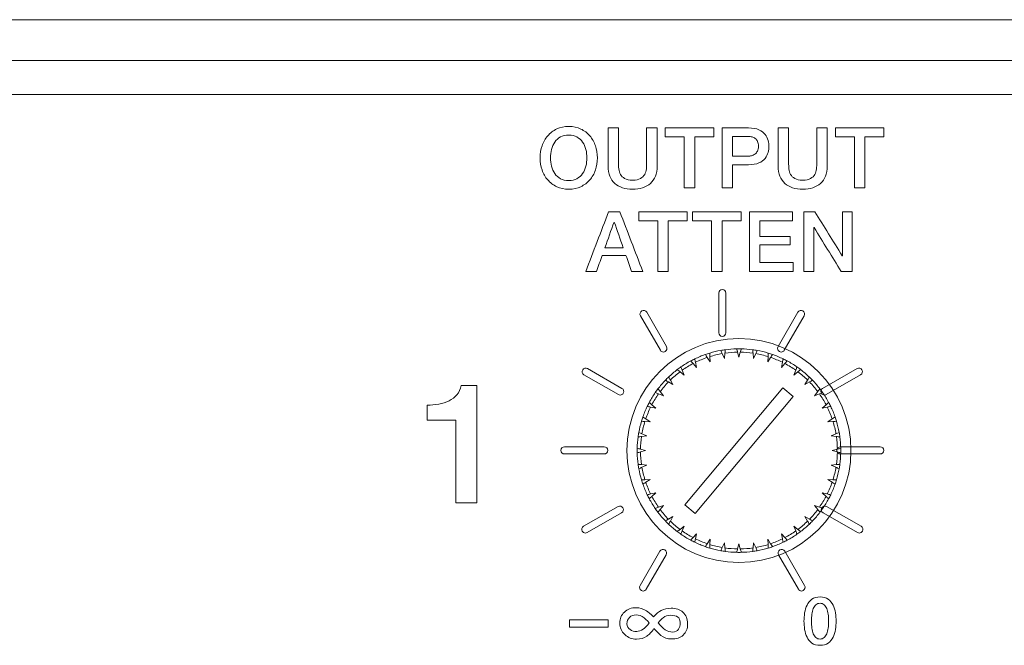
# Model space of a CAD drawing. Header units: millimetres. Extents: x 0 to 2122, y 0 to 1639.
# Tile 53 of 75: x 1825 to 1854, y 803 to 822. Entities that reach past the tile are written whole.
import ezdxf

# ---------------------------------------------------------------- set-up
doc = ezdxf.new("R2010")
doc.units = ezdxf.units.MM
doc.layers.add('1', color=7, linetype='Continuous', true_color=0xffffff)
doc.layers.add('2', color=7, linetype='Continuous', true_color=0xffffff)

msp = doc.modelspace()

# ---------------------------------------------------------------- linework, layer by layer
at = {"layer": '1', "color": 7, "linetype": 'Continuous', "lineweight": 13}
for p, q in [((1957.591, 821.87), (1542.591, 821.87)), ((1957.591, 820.67), (1542.591, 820.67)), ((1957.991, 819.67), (1542.191, 819.67)), ((1846.051, 812.07), (1846.091, 811.92)), ((1846.091, 811.92), (1846.131, 812.07)), ((1844.843, 811.621), (1844.81, 811.772)), ((1845.157, 811.916), (1845.241, 811.786)), ((1845.241, 811.786), (1845.233, 811.94)), ((1845.598, 812.028), (1845.661, 811.886)), ((1845.661, 811.886), (1845.677, 812.041)), ((1846.505, 812.041), (1846.521, 811.886)), ((1846.521, 811.886), (1846.584, 812.028)), ((1846.949, 811.94), (1846.941, 811.786)), ((1846.941, 811.786), (1847.025, 811.916)), ((1847.372, 811.772), (1847.34, 811.621)), ((1844.354, 811.493), (1844.475, 811.395)), ((1844.475, 811.395), (1844.419, 811.54)), ((1844.739, 811.736), (1844.843, 811.621)), ((1847.34, 811.621), (1847.443, 811.736)), ((1847.763, 811.54), (1847.708, 811.395)), ((1847.708, 811.395), (1847.828, 811.493)), ((1844.012, 811.192), (1844.147, 811.115)), ((1844.147, 811.115), (1844.069, 811.249)), ((1848.113, 811.249), (1848.036, 811.115)), ((1848.036, 811.115), (1848.17, 811.192)), ((1843.866, 810.787), (1843.769, 810.907)), ((1847.384, 811.022), (1844.492, 807.575)), ((1847.691, 810.765), (1847.384, 811.022)), ((1848.413, 810.907), (1848.316, 810.787)), ((1843.722, 810.842), (1843.866, 810.787)), ((1844.798, 807.318), (1847.691, 810.765)), ((1848.316, 810.787), (1848.461, 810.842)), ((1843.489, 810.451), (1843.641, 810.419)), ((1843.641, 810.419), (1843.526, 810.522)), ((1848.657, 810.522), (1848.541, 810.419)), ((1848.541, 810.419), (1848.693, 810.451)), ((1843.321, 810.028), (1843.476, 810.02)), ((1843.476, 810.02), (1843.346, 810.104)), ((1848.837, 810.104), (1848.707, 810.02)), ((1848.707, 810.02), (1848.861, 810.028)), ((1843.221, 809.584), (1843.375, 809.6)), ((1843.375, 809.6), (1843.233, 809.664)), ((1848.949, 809.664), (1848.807, 809.6)), ((1848.807, 809.6), (1848.961, 809.584)), ((1843.341, 809.17), (1843.191, 809.21)), ((1843.191, 809.13), (1843.341, 809.17)), ((1848.991, 809.21), (1848.841, 809.17)), ((1848.841, 809.17), (1848.991, 809.13)), ((1843.375, 808.74), (1843.221, 808.756)), ((1843.233, 808.677), (1843.375, 808.74)), ((1848.961, 808.756), (1848.807, 808.74)), ((1848.807, 808.74), (1848.949, 808.677)), ((1843.476, 808.32), (1843.321, 808.312)), ((1843.346, 808.236), (1843.476, 808.32)), ((1848.861, 808.312), (1848.707, 808.32)), ((1848.707, 808.32), (1848.837, 808.236)), ((1843.641, 807.922), (1843.489, 807.89)), ((1843.526, 807.818), (1843.641, 807.922)), ((1848.693, 807.89), (1848.541, 807.922)), ((1848.541, 807.922), (1848.657, 807.818)), ((1843.866, 807.554), (1843.722, 807.498)), ((1843.769, 807.433), (1843.866, 807.554)), ((1844.492, 807.575), (1844.798, 807.318)), ((1848.461, 807.498), (1848.316, 807.554)), ((1848.316, 807.554), (1848.413, 807.433)), ((1844.147, 807.226), (1844.012, 807.148)), ((1844.069, 807.091), (1844.147, 807.226)), ((1848.17, 807.148), (1848.036, 807.226)), ((1848.036, 807.226), (1848.113, 807.091)), ((1844.475, 806.945), (1844.354, 806.848)), ((1844.419, 806.801), (1844.475, 806.945)), ((1847.828, 806.848), (1847.708, 806.945)), ((1847.708, 806.945), (1847.763, 806.801)), ((1844.843, 806.72), (1844.739, 806.605)), ((1844.81, 806.568), (1844.843, 806.72)), ((1845.241, 806.555), (1845.157, 806.425)), ((1845.233, 806.4), (1845.241, 806.555)), ((1846.941, 806.555), (1846.949, 806.4)), ((1847.025, 806.425), (1846.941, 806.555)), ((1847.34, 806.72), (1847.372, 806.568)), ((1847.443, 806.605), (1847.34, 806.72)), ((1845.661, 806.454), (1845.598, 806.313)), ((1845.677, 806.3), (1845.661, 806.454)), ((1846.091, 806.42), (1846.051, 806.271)), ((1846.131, 806.271), (1846.091, 806.42)), ((1846.521, 806.454), (1846.505, 806.3)), ((1846.584, 806.313), (1846.521, 806.454))]:
    msp.add_line(p, q, dxfattribs=at)
at = {"layer": '1', "color": 7, "linetype": 'Continuous', "lineweight": 13, "extrusion": (0, 0, -1)}
msp.add_circle((-1846.091, 809.17), 3.3, dxfattribs=at)
for start, end in [(73.2757, 79.7243), (82.2757, 88.7243), (91.2757, 97.7243), (100.2757, 106.7243), (55.2757, 61.7243), (64.2757, 70.7243), (109.2757, 115.7243), (118.2757, 124.7243), (46.2757, 52.7243), (127.2757, 133.7243), (37.2757, 43.7243), (136.2757, 142.7243), (28.2757, 34.7243), (145.2757, 151.7243), (19.2757, 25.7243), (154.2757, 160.7243), (10.2757, 16.7243), (163.2757, 169.7243), (1.2757, 7.7243), (172.2757, 178.7243), (352.2757, 358.7243), (181.2757, 187.7243), (343.2757, 349.7243), (190.2757, 196.7243), (334.2757, 340.7243), (199.2757, 205.7243), (325.2757, 331.7243), (208.2757, 214.7243), (316.2757, 322.7243), (217.2757, 223.7243), (307.2757, 313.7243), (226.2757, 232.7243), (298.2757, 304.7243), (235.2757, 241.7243), (289.2757, 295.7243), (280.2757, 286.7243), (253.2757, 259.7243), (244.2757, 250.7243), (271.2757, 277.7243), (262.2757, 268.7243)]:
    msp.add_arc((-1846.091, 809.17), 3, start, end, dxfattribs=at)
at = {"layer": '1', "color": 7, "linetype": 'Continuous', "lineweight": 13}
for radius, start, end in [(3, 97.7243, 100.2757), (2.9, 90.7926, 98.2074), (3, 88.7243, 91.2757), (2.9, 81.7926, 89.2074), (3, 79.7243, 82.2757), (3, 115.7243, 118.2757), (2.9, 108.7926, 116.2074), (3, 106.7243, 109.2757), (2.9, 99.7926, 107.2074), (2.9, 72.7926, 80.2074), (3, 70.7243, 73.2757), (2.9, 63.7926, 71.2074), (3, 61.7243, 64.2757), (2.9, 126.7926, 134.2074), (3, 124.7243, 127.2757), (2.9, 117.7926, 125.2074), (2.9, 54.7926, 62.2074), (3, 52.7243, 55.2757), (2.9, 45.7926, 53.2074), (2.9, 135.7926, 143.2074), (3, 133.7243, 136.2757), (3, 43.7243, 46.2757), (2.9, 36.7926, 44.2074), (3, 142.7243, 145.2757), (3, 34.7243, 37.2757), (2.9, 144.7926, 152.2074), (2.9, 27.7926, 35.2074), (2.9, 153.7926, 161.2074), (3, 151.7243, 154.2757), (2.9, 18.7926, 26.2074), (3, 25.7243, 28.2757), (3, 160.7243, 163.2757), (2.9, 162.7926, 170.2074), (2.9, 9.7926, 17.2074), (3, 16.7243, 19.2757), (3, 169.7243, 172.2757), (2.9, 171.7926, 179.2074), (2.9, 0.7926, 8.2074), (3, 7.7243, 10.2757), (3, 178.7243, 181.2757), (3, 358.7243, 1.2757), (2.9, 180.7926, 188.2074), (2.9, 351.7926, 359.2074), (3, 187.7243, 190.2757), (2.9, 189.7926, 197.2074), (2.9, 342.7926, 350.2074), (3, 349.7243, 352.2757), (3, 196.7243, 199.2757), (3, 340.7243, 343.2757), (2.9, 198.7926, 206.2074), (2.9, 333.7926, 341.2074), (3, 205.7243, 208.2757), (2.9, 207.7926, 215.2074), (2.9, 324.7926, 332.2074), (3, 331.7243, 334.2757), (3, 214.7243, 217.2757), (2.9, 216.7926, 224.2074), (2.9, 315.7926, 323.2074), (3, 322.7243, 325.2757), (3, 223.7243, 226.2757), (2.9, 225.7926, 233.2074), (2.9, 306.7926, 314.2074), (3, 313.7243, 316.2757), (3, 232.7243, 235.2757), (2.9, 234.7926, 242.2074), (2.9, 243.7926, 251.2074), (2.9, 288.7926, 296.2074), (2.9, 297.7926, 305.2074), (3, 304.7243, 307.2757), (3, 241.7243, 244.2757), (3, 250.7243, 253.2757), (2.9, 252.7926, 260.2074), (2.9, 261.7926, 269.2074), (2.9, 270.7926, 278.2074), (2.9, 279.7926, 287.2074), (3, 286.7243, 289.2757), (3, 295.7243, 298.2757), (3, 259.7243, 262.2757), (3, 268.7243, 271.2757), (3, 277.7243, 280.2757)]:
    msp.add_arc((1846.091, 809.17), radius, start, end, dxfattribs=at)
for points in [[(1845.556, 812.122), (1845.57, 812.091), (1845.584, 812.059), (1845.598, 812.028)], [(1845.677, 812.041), (1845.681, 812.075), (1845.684, 812.109), (1845.688, 812.143)], [(1846.024, 812.17), (1846.033, 812.136), (1846.042, 812.103), (1846.051, 812.07)], [(1846.131, 812.07), (1846.14, 812.103), (1846.149, 812.136), (1846.158, 812.17)], [(1846.494, 812.143), (1846.498, 812.109), (1846.502, 812.075), (1846.505, 812.041)], [(1846.584, 812.028), (1846.598, 812.059), (1846.612, 812.091), (1846.626, 812.122)], [(1844.67, 811.812), (1844.693, 811.787), (1844.716, 811.761), (1844.739, 811.736)], [(1844.81, 811.772), (1844.803, 811.806), (1844.796, 811.839), (1844.789, 811.873)], [(1845.101, 812.002), (1845.119, 811.973), (1845.138, 811.945), (1845.157, 811.916)], [(1845.233, 811.94), (1845.231, 811.975), (1845.23, 812.009), (1845.228, 812.043)], [(1846.954, 812.043), (1846.953, 812.009), (1846.951, 811.975), (1846.949, 811.94)], [(1847.025, 811.916), (1847.044, 811.945), (1847.063, 811.973), (1847.081, 812.002)], [(1847.393, 811.873), (1847.386, 811.839), (1847.379, 811.806), (1847.372, 811.772)], [(1847.443, 811.736), (1847.466, 811.761), (1847.489, 811.787), (1847.512, 811.812)], [(1844.274, 811.557), (1844.301, 811.536), (1844.328, 811.514), (1844.354, 811.493)], [(1844.419, 811.54), (1844.407, 811.572), (1844.395, 811.604), (1844.382, 811.636)], [(1847.8, 811.636), (1847.788, 811.604), (1847.775, 811.572), (1847.763, 811.54)], [(1847.828, 811.493), (1847.855, 811.514), (1847.881, 811.536), (1847.908, 811.557)], [(1843.923, 811.244), (1843.953, 811.227), (1843.983, 811.21), (1844.012, 811.192)], [(1844.069, 811.249), (1844.052, 811.279), (1844.035, 811.309), (1844.018, 811.338)], [(1848.165, 811.338), (1848.148, 811.309), (1848.13, 811.279), (1848.113, 811.249)], [(1848.17, 811.192), (1848.2, 811.21), (1848.229, 811.227), (1848.259, 811.244)], [(1843.769, 810.907), (1843.747, 810.934), (1843.726, 810.961), (1843.704, 810.987)], [(1848.478, 810.987), (1848.457, 810.961), (1848.435, 810.934), (1848.413, 810.907)], [(1843.625, 810.879), (1843.657, 810.867), (1843.69, 810.855), (1843.722, 810.842)], [(1848.461, 810.842), (1848.493, 810.855), (1848.525, 810.867), (1848.557, 810.879)], [(1843.388, 810.472), (1843.422, 810.465), (1843.456, 810.458), (1843.489, 810.451)], [(1843.526, 810.522), (1843.5, 810.545), (1843.475, 810.568), (1843.449, 810.591)], [(1848.733, 810.591), (1848.708, 810.568), (1848.682, 810.545), (1848.657, 810.522)], [(1848.693, 810.451), (1848.727, 810.458), (1848.76, 810.465), (1848.794, 810.472)], [(1843.218, 810.034), (1843.252, 810.032), (1843.287, 810.03), (1843.321, 810.028)], [(1843.346, 810.104), (1843.317, 810.123), (1843.288, 810.142), (1843.259, 810.161)], [(1848.923, 810.161), (1848.894, 810.142), (1848.865, 810.123), (1848.837, 810.104)], [(1848.861, 810.028), (1848.896, 810.03), (1848.93, 810.032), (1848.964, 810.034)], [(1843.118, 809.574), (1843.152, 809.577), (1843.187, 809.581), (1843.221, 809.584)], [(1843.233, 809.664), (1843.202, 809.677), (1843.171, 809.691), (1843.139, 809.705)], [(1849.043, 809.705), (1849.012, 809.691), (1848.98, 809.677), (1848.949, 809.664)], [(1848.961, 809.584), (1848.996, 809.581), (1849.03, 809.577), (1849.064, 809.574)], [(1843.191, 809.21), (1843.158, 809.219), (1843.125, 809.228), (1843.092, 809.237)], [(1849.09, 809.237), (1849.057, 809.228), (1849.024, 809.219), (1848.991, 809.21)], [(1843.092, 809.103), (1843.125, 809.112), (1843.158, 809.121), (1843.191, 809.13)], [(1848.991, 809.13), (1849.024, 809.121), (1849.057, 809.112), (1849.09, 809.103)], [(1843.221, 808.756), (1843.187, 808.76), (1843.152, 808.763), (1843.118, 808.767)], [(1843.139, 808.635), (1843.171, 808.649), (1843.202, 808.663), (1843.233, 808.677)], [(1848.949, 808.677), (1848.98, 808.663), (1849.012, 808.649), (1849.043, 808.635)], [(1849.064, 808.767), (1849.03, 808.763), (1848.996, 808.76), (1848.961, 808.756)], [(1843.321, 808.312), (1843.287, 808.311), (1843.252, 808.309), (1843.218, 808.307)], [(1848.964, 808.307), (1848.93, 808.309), (1848.896, 808.311), (1848.861, 808.312)], [(1843.259, 808.18), (1843.288, 808.199), (1843.317, 808.217), (1843.346, 808.236)], [(1848.837, 808.236), (1848.865, 808.217), (1848.894, 808.199), (1848.923, 808.18)], [(1843.489, 807.89), (1843.456, 807.882), (1843.422, 807.875), (1843.388, 807.868)], [(1843.449, 807.749), (1843.475, 807.772), (1843.5, 807.795), (1843.526, 807.818)], [(1848.657, 807.818), (1848.682, 807.795), (1848.708, 807.772), (1848.733, 807.749)], [(1848.794, 807.868), (1848.76, 807.875), (1848.727, 807.882), (1848.693, 807.89)], [(1843.722, 807.498), (1843.69, 807.486), (1843.657, 807.474), (1843.625, 807.461)], [(1843.704, 807.353), (1843.726, 807.38), (1843.747, 807.407), (1843.769, 807.433)], [(1848.413, 807.433), (1848.435, 807.407), (1848.457, 807.38), (1848.478, 807.353)], [(1848.557, 807.461), (1848.525, 807.474), (1848.493, 807.486), (1848.461, 807.498)], [(1844.012, 807.148), (1843.983, 807.131), (1843.953, 807.114), (1843.923, 807.097)], [(1848.259, 807.097), (1848.229, 807.114), (1848.2, 807.131), (1848.17, 807.148)], [(1844.018, 807.002), (1844.035, 807.032), (1844.052, 807.062), (1844.069, 807.091)], [(1844.354, 806.848), (1844.328, 806.826), (1844.301, 806.805), (1844.274, 806.783)], [(1847.908, 806.783), (1847.881, 806.805), (1847.855, 806.826), (1847.828, 806.848)], [(1848.113, 807.091), (1848.13, 807.062), (1848.148, 807.032), (1848.165, 807.002)], [(1844.382, 806.705), (1844.395, 806.737), (1844.407, 806.769), (1844.419, 806.801)], [(1844.739, 806.605), (1844.716, 806.579), (1844.693, 806.554), (1844.67, 806.528)], [(1844.789, 806.468), (1844.796, 806.501), (1844.803, 806.535), (1844.81, 806.568)], [(1847.372, 806.568), (1847.379, 806.535), (1847.386, 806.501), (1847.393, 806.468)], [(1847.512, 806.528), (1847.489, 806.554), (1847.466, 806.579), (1847.443, 806.605)], [(1847.763, 806.801), (1847.775, 806.769), (1847.788, 806.737), (1847.8, 806.705)], [(1845.157, 806.425), (1845.138, 806.396), (1845.119, 806.367), (1845.101, 806.338)], [(1845.228, 806.297), (1845.23, 806.331), (1845.231, 806.366), (1845.233, 806.4)], [(1845.598, 806.313), (1845.584, 806.281), (1845.57, 806.25), (1845.556, 806.218)], [(1845.688, 806.198), (1845.684, 806.232), (1845.681, 806.266), (1845.677, 806.3)], [(1846.051, 806.271), (1846.042, 806.237), (1846.033, 806.204), (1846.024, 806.171)], [(1846.158, 806.171), (1846.149, 806.204), (1846.14, 806.237), (1846.131, 806.271)], [(1846.505, 806.3), (1846.502, 806.266), (1846.498, 806.232), (1846.494, 806.198)], [(1846.626, 806.218), (1846.612, 806.25), (1846.598, 806.281), (1846.584, 806.313)], [(1846.949, 806.4), (1846.951, 806.366), (1846.953, 806.331), (1846.954, 806.297)], [(1847.081, 806.338), (1847.063, 806.367), (1847.044, 806.396), (1847.025, 806.425)]]:
    msp.add_open_spline(points, degree=3, dxfattribs=at)
at = {"layer": '2', "color": 7, "linetype": 'Continuous', "lineweight": 13}
for points, knots in [([(1840.456, 818.448), (1840.528, 818.532), (1840.616, 818.599), (1840.825, 818.698), (1840.943, 818.722), (1841.075, 818.722)], [0.875, 0.875, 0.875, 0.875, 0.9375, 0.9375, 1, 1, 1, 1]), ([(1841.485, 818.262), (1841.442, 818.325), (1841.387, 818.376), (1841.25, 818.451), (1841.169, 818.471), (1841.075, 818.471)], [0.875, 0.875, 0.875, 0.875, 0.9375, 0.9375, 1, 1, 1, 1]), ([(1841.695, 818.448), (1841.768, 818.364), (1841.823, 818.266), (1841.901, 818.042), (1841.92, 817.924), (1841.92, 817.672), (1841.901, 817.553), (1841.862, 817.441)], [0.125, 0.125, 0.125, 0.125, 0.1875, 0.1875, 0.25, 0.25, 0.3125, 0.3125, 0.3125, 0.3125]), ([(1843.481, 817.044), (1843.418, 816.988), (1843.342, 816.945), (1843.164, 816.889), (1843.065, 816.875), (1842.848, 816.875), (1842.749, 816.889), (1842.571, 816.945), (1842.495, 816.988), (1842.368, 817.101), (1842.319, 817.172), (1842.25, 817.339), (1842.233, 817.438), (1842.233, 817.552), (1842.233, 817.552), (1842.233, 818.68), (1842.233, 818.68)], [0.6818182, 0.6818182, 0.6818182, 0.6818182, 0.7272727, 0.7272727, 0.7727273, 0.7727273, 0.8181818, 0.8181818, 0.8636364, 0.8636364, 0.9090909, 0.9090909, 0.9545455, 0.9545455, 0.9545455, 1, 1, 1, 1]), ([(1843.363, 817.473), (1843.368, 817.534), (1843.371, 817.594), (1843.371, 817.653), (1843.371, 817.653), (1843.371, 818.68), (1843.371, 818.68)], [0.40909091, 0.40909091, 0.40909091, 0.40909091, 0.45454545, 0.45454545, 0.45454545, 0.5, 0.5, 0.5, 0.5]), ([(1845.595, 818.68), (1845.595, 818.68), (1846.373, 818.68), (1846.373, 818.68), (1846.498, 818.68), (1846.6, 818.662), (1846.758, 818.59), (1846.819, 818.545), (1846.862, 818.49)], [0, 0, 0, 0, 0.0769231, 0.0769231, 0.0769231, 0.1538462, 0.1538462, 0.2307692, 0.2307692, 0.2307692, 0.2307692]), ([(1846.476, 818.416), (1846.44, 818.424), (1846.402, 818.429), (1846.361, 818.429), (1846.361, 818.429), (1845.904, 818.429), (1845.904, 818.429)], [0.7272727, 0.7272727, 0.7272727, 0.7272727, 0.8181818, 0.8181818, 0.8181818, 0.9090909, 0.9090909, 0.9090909, 0.9090909]), ([(1847.298, 817.256), (1847.263, 817.339), (1847.246, 817.438), (1847.246, 817.552), (1847.246, 817.552), (1847.246, 818.68), (1847.246, 818.68)], [0.90909091, 0.90909091, 0.90909091, 0.90909091, 0.95454545, 0.95454545, 0.95454545, 1, 1, 1, 1]), ([(1848.326, 817.308), (1848.353, 817.357), (1848.37, 817.412), (1848.381, 817.534), (1848.384, 817.594), (1848.384, 817.653), (1848.384, 817.653), (1848.384, 818.68), (1848.384, 818.68)], [0.3636364, 0.3636364, 0.3636364, 0.3636364, 0.4090909, 0.4090909, 0.4545455, 0.4545455, 0.4545455, 0.5, 0.5, 0.5, 0.5]), ([(1840.289, 817.441), (1840.25, 817.553), (1840.231, 817.672), (1840.231, 817.924), (1840.25, 818.042), (1840.289, 818.154)], [0.6875, 0.6875, 0.6875, 0.6875, 0.75, 0.75, 0.8125, 0.8125, 0.8125, 0.8125]), ([(1840.665, 818.262), (1840.622, 818.199), (1840.591, 818.127), (1840.55, 817.965), (1840.539, 817.883), (1840.539, 817.715), (1840.55, 817.633), (1840.591, 817.471), (1840.622, 817.399), (1840.665, 817.336)], [0.125, 0.125, 0.125, 0.125, 0.1875, 0.1875, 0.25, 0.25, 0.3125, 0.3125, 0.375, 0.375, 0.375, 0.375]), ([(1846.562, 817.909), (1846.592, 817.931), (1846.617, 817.96), (1846.655, 818.034), (1846.664, 818.081), (1846.664, 818.195), (1846.656, 818.243), (1846.64, 818.28)], [0.2727273, 0.2727273, 0.2727273, 0.2727273, 0.3636364, 0.3636364, 0.4545455, 0.4545455, 0.5454545, 0.5454545, 0.5454545, 0.5454545]), ([(1846.949, 818.312), (1846.965, 818.248), (1846.973, 818.189), (1846.973, 818.08), (1846.965, 818.021), (1846.949, 817.958)], [0.3076923, 0.3076923, 0.3076923, 0.3076923, 0.3846154, 0.3846154, 0.4615385, 0.4615385, 0.4615385, 0.4615385]), ([(1841.58, 817.552), (1841.601, 817.633), (1841.611, 817.715), (1841.611, 817.883), (1841.601, 817.965), (1841.58, 818.046)], [0.6875, 0.6875, 0.6875, 0.6875, 0.75, 0.75, 0.8125, 0.8125, 0.8125, 0.8125]), ([(1845.904, 817.846), (1845.904, 817.846), (1846.356, 817.846), (1846.356, 817.846), (1846.39, 817.846), (1846.426, 817.851), (1846.462, 817.861)], [0, 0, 0, 0, 0.0909091, 0.0909091, 0.0909091, 0.1818182, 0.1818182, 0.1818182, 0.1818182]), ([(1846.679, 817.647), (1846.6, 817.611), (1846.498, 817.594), (1846.373, 817.594), (1846.373, 817.594), (1845.904, 817.594), (1845.904, 817.594)], [0.6153846, 0.6153846, 0.6153846, 0.6153846, 0.6923077, 0.6923077, 0.6923077, 0.7692308, 0.7692308, 0.7692308, 0.7692308]), ([(1843.68, 817.552), (1843.68, 817.438), (1843.663, 817.339), (1843.593, 817.172), (1843.544, 817.101), (1843.481, 817.044)], [0.59090909, 0.59090909, 0.59090909, 0.59090909, 0.63636364, 0.63636364, 0.68181818, 0.68181818, 0.68181818, 0.68181818]), ([(1840.832, 817.184), (1840.9, 817.146), (1840.982, 817.127), (1841.169, 817.127), (1841.25, 817.146), (1841.318, 817.184)], [0.4375, 0.4375, 0.4375, 0.4375, 0.5, 0.5, 0.5625, 0.5625, 0.5625, 0.5625]), ([(1842.723, 817.189), (1842.778, 817.157), (1842.856, 817.142), (1843.057, 817.142), (1843.135, 817.157), (1843.19, 817.189)], [0.22727273, 0.22727273, 0.22727273, 0.22727273, 0.27272727, 0.27272727, 0.31818182, 0.31818182, 0.31818182, 0.31818182]), ([(1848.494, 817.044), (1848.43, 816.988), (1848.355, 816.945), (1848.177, 816.889), (1848.078, 816.875), (1847.861, 816.875), (1847.762, 816.889), (1847.673, 816.917)], [0.6818182, 0.6818182, 0.6818182, 0.6818182, 0.7272727, 0.7272727, 0.7727273, 0.7727273, 0.8181818, 0.8181818, 0.8181818, 0.8181818]), ([(1847.736, 817.189), (1847.791, 817.157), (1847.869, 817.142), (1848.07, 817.142), (1848.148, 817.157), (1848.203, 817.189)], [0.22727273, 0.22727273, 0.22727273, 0.22727273, 0.27272727, 0.27272727, 0.31818182, 0.31818182, 0.31818182, 0.31818182]), ([(1841.43, 816.948), (1841.325, 816.9), (1841.207, 816.875), (1840.943, 816.875), (1840.825, 816.9), (1840.721, 816.948)], [0.4375, 0.4375, 0.4375, 0.4375, 0.5, 0.5, 0.5625, 0.5625, 0.5625, 0.5625]), ([(1845.6, 812.536), (1845.542, 812.536), (1845.495, 812.584), (1845.495, 812.642), (1845.495, 812.642), (1845.495, 813.813), (1845.495, 813.813), (1845.495, 813.871), (1845.542, 813.919), (1845.659, 813.919), (1845.706, 813.871), (1845.706, 813.813), (1845.706, 813.813), (1845.706, 812.642), (1845.706, 812.642), (1845.706, 812.584), (1845.659, 812.536), (1845.6, 812.536)], [0, 0, 0, 0, 0.166667, 0.166667, 0.166667, 0.333333, 0.333333, 0.333333, 0.5, 0.5, 0.666667, 0.666667, 0.666667, 0.833333, 0.833333, 0.833333, 1, 1, 1, 1]), ([(1836.899, 810.51), (1837.018, 810.51), (1837.133, 810.52), (1837.357, 810.56), (1837.458, 810.593), (1837.549, 810.639)], [0, 0, 0, 0, 0.1, 0.1, 0.2, 0.2, 0.2, 0.2]), ([(1842.12, 809.069), (1842.12, 809.069), (1840.949, 809.069), (1840.949, 809.069), (1840.891, 809.069), (1840.843, 809.117), (1840.843, 809.234), (1840.891, 809.281), (1840.949, 809.281), (1840.949, 809.281), (1842.12, 809.281), (1842.12, 809.281), (1842.178, 809.281), (1842.225, 809.234), (1842.225, 809.117), (1842.178, 809.069), (1842.12, 809.069)], [0, 0, 0, 0, 0.166667, 0.166667, 0.166667, 0.333333, 0.333333, 0.5, 0.5, 0.5, 0.666667, 0.666667, 0.666667, 0.833333, 0.833333, 1, 1, 1, 1]), ([(1850.252, 809.069), (1850.252, 809.069), (1849.081, 809.069), (1849.081, 809.069), (1849.023, 809.069), (1848.975, 809.117), (1848.975, 809.234), (1849.023, 809.281), (1849.081, 809.281), (1849.081, 809.281), (1850.252, 809.281), (1850.252, 809.281), (1850.31, 809.281), (1850.358, 809.234), (1850.358, 809.117), (1850.31, 809.069), (1850.252, 809.069)], [0, 0, 0, 0, 0.166667, 0.166667, 0.166667, 0.333333, 0.333333, 0.5, 0.5, 0.5, 0.666667, 0.666667, 0.666667, 0.833333, 0.833333, 1, 1, 1, 1]), ([(1842.731, 803.745), (1842.629, 803.837), (1842.578, 803.95), (1842.578, 804.085), (1842.578, 804.216), (1842.624, 804.324), (1842.807, 804.495), (1842.922, 804.538), (1843.059, 804.538), (1843.163, 804.538), (1843.265, 804.505), (1843.364, 804.442)], [0.7058824, 0.7058824, 0.7058824, 0.7058824, 0.7647059, 0.7647059, 0.7647059, 0.8235294, 0.8235294, 0.8823529, 0.8823529, 0.8823529, 0.9411765, 0.9411765, 0.9411765, 0.9411765]), ([(1843.802, 804.46), (1843.881, 804.501), (1843.978, 804.522), (1844.092, 804.522), (1844.236, 804.522), (1844.351, 804.483), (1844.438, 804.406)], [0.0588235, 0.0588235, 0.0588235, 0.0588235, 0.1176471, 0.1176471, 0.1176471, 0.1764706, 0.1764706, 0.1764706, 0.1764706]), ([(1848.096, 803.669), (1848.061, 803.739), (1848.038, 803.816), (1848.013, 803.983), (1848.007, 804.064), (1848.007, 804.22), (1848.013, 804.301), (1848.038, 804.468), (1848.061, 804.545), (1848.096, 804.614)], [0.625, 0.625, 0.625, 0.625, 0.6875, 0.6875, 0.75, 0.75, 0.8125, 0.8125, 0.875, 0.875, 0.875, 0.875]), ([(1848.282, 804.512), (1848.263, 804.463), (1848.249, 804.408), (1848.234, 804.281), (1848.23, 804.214), (1848.23, 804.07), (1848.234, 804.002), (1848.249, 803.874), (1848.263, 803.819), (1848.301, 803.724), (1848.326, 803.686), (1848.358, 803.658)], [0.625, 0.625, 0.625, 0.625, 0.6875, 0.6875, 0.75, 0.75, 0.8125, 0.8125, 0.875, 0.875, 0.9375, 0.9375, 0.9375, 0.9375]), ([(1848.679, 804.512), (1848.66, 804.56), (1848.634, 804.598), (1848.569, 804.654), (1848.529, 804.668), (1848.431, 804.668), (1848.39, 804.654), (1848.358, 804.626)], [0.375, 0.375, 0.375, 0.375, 0.4375, 0.4375, 0.5, 0.5, 0.5625, 0.5625, 0.5625, 0.5625]), ([(1848.679, 803.771), (1848.698, 803.819), (1848.711, 803.874), (1848.727, 804.002), (1848.731, 804.07), (1848.731, 804.214), (1848.727, 804.281), (1848.711, 804.408), (1848.698, 804.463), (1848.679, 804.512)], [0.125, 0.125, 0.125, 0.125, 0.1875, 0.1875, 0.25, 0.25, 0.3125, 0.3125, 0.375, 0.375, 0.375, 0.375]), ([(1848.865, 804.614), (1848.9, 804.545), (1848.923, 804.468), (1848.948, 804.301), (1848.954, 804.22), (1848.954, 804.064), (1848.948, 803.983), (1848.923, 803.816), (1848.9, 803.739), (1848.865, 803.669)], [0.125, 0.125, 0.125, 0.125, 0.1875, 0.1875, 0.25, 0.25, 0.3125, 0.3125, 0.375, 0.375, 0.375, 0.375]), ([(1842.864, 804.252), (1842.815, 804.203), (1842.79, 804.141), (1842.79, 804.065), (1842.79, 803.993), (1842.821, 803.935), (1842.883, 803.893)], [0.4285714, 0.4285714, 0.4285714, 0.4285714, 0.5714286, 0.5714286, 0.5714286, 0.7142857, 0.7142857, 0.7142857, 0.7142857]), ([(1843.447, 804.097), (1843.369, 804.175), (1843.318, 804.222), (1843.293, 804.24), (1843.215, 804.297), (1843.137, 804.326), (1842.98, 804.326), (1842.915, 804.302), (1842.864, 804.252)], [0, 0, 0, 0, 0.1428571, 0.1428571, 0.1428571, 0.2857143, 0.2857143, 0.4285714, 0.4285714, 0.4285714, 0.4285714]), ([(1844.286, 804.264), (1844.24, 804.299), (1844.17, 804.316), (1844.076, 804.316), (1843.99, 804.316), (1843.917, 804.292), (1843.855, 804.243)], [0.5714286, 0.5714286, 0.5714286, 0.5714286, 0.7142857, 0.7142857, 0.7142857, 0.8571429, 0.8571429, 0.8571429, 0.8571429]), ([(1844.311, 803.904), (1844.342, 803.947), (1844.357, 804.016), (1844.357, 804.11), (1844.357, 804.179), (1844.333, 804.23), (1844.286, 804.264)], [0.2857143, 0.2857143, 0.2857143, 0.2857143, 0.4285714, 0.4285714, 0.4285714, 0.5714286, 0.5714286, 0.5714286, 0.5714286]), ([(1844.438, 804.406), (1844.532, 804.326), (1844.578, 804.213), (1844.578, 803.924), (1844.535, 803.812), (1844.45, 803.732)], [0.1764706, 0.1764706, 0.1764706, 0.1764706, 0.2352941, 0.2352941, 0.2941176, 0.2941176, 0.2941176, 0.2941176]), ([(1842.883, 803.893), (1842.937, 803.856), (1843.002, 803.838), (1843.077, 803.838), (1843.204, 803.838), (1843.327, 803.924), (1843.447, 804.097)], [0.7142857, 0.7142857, 0.7142857, 0.7142857, 0.8571429, 0.8571429, 0.8571429, 1, 1, 1, 1]), ([(1843.375, 803.697), (1843.292, 803.64), (1843.192, 803.612), (1843.073, 803.612), (1842.942, 803.612), (1842.827, 803.656), (1842.731, 803.745)], [0.5882353, 0.5882353, 0.5882353, 0.5882353, 0.6470588, 0.6470588, 0.6470588, 0.7058824, 0.7058824, 0.7058824, 0.7058824]), ([(1848.72, 803.497), (1848.658, 803.452), (1848.578, 803.43), (1848.382, 803.43), (1848.303, 803.452), (1848.179, 803.542), (1848.13, 803.6), (1848.096, 803.669)], [0.4375, 0.4375, 0.4375, 0.4375, 0.5, 0.5, 0.5625, 0.5625, 0.625, 0.625, 0.625, 0.625])]:
    msp.add_open_spline(points, degree=3, knots=knots, dxfattribs=at)
for points in [[(1841.075, 818.722), (1841.207, 818.722), (1841.325, 818.698), (1841.43, 818.648)], [(1840.289, 818.154), (1840.327, 818.266), (1840.383, 818.364), (1840.456, 818.448)], [(1841.075, 818.471), (1840.982, 818.471), (1840.9, 818.451), (1840.832, 818.414)], [(1841.43, 818.648), (1841.534, 818.599), (1841.623, 818.532), (1841.695, 818.448)], [(1842.233, 818.68), (1842.233, 818.68), (1842.542, 818.68), (1842.542, 818.68)], [(1842.542, 818.68), (1842.542, 818.68), (1842.542, 817.653), (1842.542, 817.653)], [(1843.371, 818.68), (1843.371, 818.68), (1843.68, 818.68), (1843.68, 818.68)], [(1843.68, 818.68), (1843.68, 818.68), (1843.68, 817.552), (1843.68, 817.552)], [(1843.919, 818.68), (1844.395, 818.68), (1844.871, 818.68), (1845.346, 818.68)], [(1843.919, 818.414), (1843.919, 818.503), (1843.919, 818.592), (1843.919, 818.68)], [(1845.346, 818.68), (1845.346, 818.592), (1845.346, 818.503), (1845.346, 818.414)], [(1845.595, 816.917), (1845.595, 816.917), (1845.595, 818.68), (1845.595, 818.68)], [(1845.904, 818.429), (1845.904, 818.429), (1845.904, 817.846), (1845.904, 817.846)], [(1846.862, 818.49), (1846.905, 818.436), (1846.934, 818.377), (1846.949, 818.312)], [(1847.246, 818.68), (1847.246, 818.68), (1847.554, 818.68), (1847.554, 818.68)], [(1847.554, 818.68), (1847.554, 818.68), (1847.554, 817.653), (1847.554, 817.653)], [(1848.384, 818.68), (1848.384, 818.68), (1848.693, 818.68), (1848.693, 818.68)], [(1848.693, 818.68), (1848.693, 818.68), (1848.693, 817.552), (1848.693, 817.552)], [(1848.933, 818.68), (1849.409, 818.68), (1849.884, 818.68), (1850.36, 818.68)], [(1848.933, 818.414), (1848.933, 818.503), (1848.933, 818.592), (1848.933, 818.68)], [(1850.36, 818.68), (1850.36, 818.592), (1850.36, 818.503), (1850.36, 818.414)], [(1840.832, 818.414), (1840.764, 818.376), (1840.708, 818.325), (1840.665, 818.262)], [(1841.58, 818.046), (1841.56, 818.127), (1841.528, 818.199), (1841.485, 818.262)], [(1844.477, 818.414), (1844.291, 818.414), (1844.105, 818.414), (1843.919, 818.414)], [(1844.477, 816.917), (1844.477, 817.416), (1844.477, 817.915), (1844.477, 818.414)], [(1845.346, 818.414), (1845.16, 818.414), (1844.973, 818.414), (1844.786, 818.414)], [(1844.786, 818.414), (1844.786, 817.915), (1844.786, 817.416), (1844.786, 816.917)], [(1846.573, 818.371), (1846.545, 818.393), (1846.513, 818.408), (1846.476, 818.416)], [(1846.64, 818.28), (1846.623, 818.318), (1846.601, 818.348), (1846.573, 818.371)], [(1849.491, 818.414), (1849.305, 818.414), (1849.119, 818.414), (1848.933, 818.414)], [(1849.491, 816.917), (1849.491, 817.416), (1849.491, 817.915), (1849.491, 818.414)], [(1850.36, 818.414), (1850.173, 818.414), (1849.986, 818.414), (1849.8, 818.414)], [(1849.8, 818.414), (1849.8, 817.915), (1849.8, 817.416), (1849.8, 816.917)], [(1846.462, 817.861), (1846.498, 817.87), (1846.531, 817.886), (1846.562, 817.909)], [(1846.949, 817.958), (1846.934, 817.895), (1846.905, 817.836), (1846.862, 817.782)], [(1842.542, 817.653), (1842.542, 817.594), (1842.544, 817.534), (1842.55, 817.473)], [(1845.904, 817.594), (1845.904, 817.594), (1845.904, 816.917), (1845.904, 816.917)], [(1846.862, 817.782), (1846.819, 817.727), (1846.758, 817.682), (1846.679, 817.647)], [(1847.554, 817.653), (1847.554, 817.594), (1847.557, 817.534), (1847.563, 817.473)], [(1840.456, 817.147), (1840.383, 817.231), (1840.327, 817.329), (1840.289, 817.441)], [(1840.665, 817.336), (1840.708, 817.272), (1840.764, 817.222), (1840.832, 817.184)], [(1841.318, 817.184), (1841.387, 817.222), (1841.442, 817.272), (1841.485, 817.336)], [(1841.485, 817.336), (1841.528, 817.399), (1841.56, 817.471), (1841.58, 817.552)], [(1841.862, 817.441), (1841.823, 817.329), (1841.768, 817.231), (1841.695, 817.147)], [(1842.55, 817.473), (1842.556, 817.412), (1842.573, 817.357), (1842.6, 817.308)], [(1842.6, 817.308), (1842.627, 817.26), (1842.668, 817.22), (1842.723, 817.189)], [(1843.19, 817.189), (1843.245, 817.22), (1843.286, 817.26), (1843.313, 817.308)], [(1843.313, 817.308), (1843.341, 817.357), (1843.357, 817.412), (1843.363, 817.473)], [(1847.563, 817.473), (1847.569, 817.412), (1847.585, 817.357), (1847.612, 817.308)], [(1847.612, 817.308), (1847.639, 817.26), (1847.68, 817.22), (1847.736, 817.189)], [(1848.203, 817.189), (1848.258, 817.22), (1848.299, 817.26), (1848.326, 817.308)], [(1848.693, 817.552), (1848.693, 817.438), (1848.675, 817.339), (1848.641, 817.256)], [(1840.721, 816.948), (1840.616, 816.997), (1840.528, 817.063), (1840.456, 817.147)], [(1841.695, 817.147), (1841.623, 817.063), (1841.534, 816.997), (1841.43, 816.948)], [(1847.444, 817.044), (1847.381, 817.101), (1847.332, 817.172), (1847.298, 817.256)], [(1847.673, 816.917), (1847.584, 816.945), (1847.508, 816.988), (1847.444, 817.044)], [(1848.641, 817.256), (1848.606, 817.172), (1848.557, 817.101), (1848.494, 817.044)], [(1844.786, 816.917), (1844.683, 816.917), (1844.58, 816.917), (1844.477, 816.917)], [(1845.904, 816.917), (1845.904, 816.917), (1845.595, 816.917), (1845.595, 816.917)], [(1849.8, 816.917), (1849.697, 816.917), (1849.594, 816.917), (1849.491, 816.917)], [(1841.575, 814.448), (1841.8, 815.036), (1842.026, 815.623), (1842.251, 816.211)], [(1842.251, 816.211), (1842.361, 816.211), (1842.47, 816.211), (1842.58, 816.211)], [(1842.58, 816.211), (1842.806, 815.623), (1843.032, 815.036), (1843.259, 814.448)], [(1843.14, 816.211), (1843.616, 816.211), (1844.092, 816.211), (1844.568, 816.211)], [(1843.14, 815.944), (1843.14, 816.033), (1843.14, 816.122), (1843.14, 816.211)], [(1844.568, 816.211), (1844.568, 816.122), (1844.568, 816.033), (1844.568, 815.944)], [(1844.725, 816.211), (1845.201, 816.211), (1845.677, 816.211), (1846.153, 816.211)], [(1844.725, 815.944), (1844.725, 816.033), (1844.725, 816.122), (1844.725, 816.211)], [(1846.153, 816.211), (1846.153, 816.122), (1846.153, 816.033), (1846.153, 815.944)], [(1846.401, 816.211), (1846.824, 816.211), (1847.247, 816.211), (1847.671, 816.211)], [(1846.401, 814.448), (1846.401, 815.036), (1846.401, 815.623), (1846.401, 816.211)], [(1847.671, 816.211), (1847.671, 816.122), (1847.671, 816.033), (1847.671, 815.944)], [(1848.001, 816.211), (1848.11, 816.211), (1848.219, 816.211), (1848.327, 816.211)], [(1848.001, 814.448), (1848.001, 815.036), (1848.001, 815.623), (1848.001, 816.211)], [(1848.327, 816.211), (1848.596, 815.778), (1848.864, 815.345), (1849.132, 814.912)], [(1849.137, 814.912), (1849.137, 815.345), (1849.137, 815.778), (1849.137, 816.211)], [(1849.137, 816.211), (1849.235, 816.211), (1849.333, 816.211), (1849.431, 816.211)], [(1849.431, 816.211), (1849.431, 815.623), (1849.431, 815.036), (1849.431, 814.448)], [(1842.409, 815.907), (1842.32, 815.655), (1842.231, 815.402), (1842.143, 815.149)], [(1842.417, 815.907), (1842.414, 815.907), (1842.412, 815.907), (1842.409, 815.907)], [(1842.681, 815.149), (1842.593, 815.402), (1842.505, 815.655), (1842.417, 815.907)], [(1843.698, 815.944), (1843.512, 815.944), (1843.326, 815.944), (1843.14, 815.944)], [(1843.698, 814.448), (1843.698, 814.947), (1843.698, 815.445), (1843.698, 815.944)], [(1844.568, 815.944), (1844.381, 815.944), (1844.194, 815.944), (1844.007, 815.944)], [(1844.007, 815.944), (1844.007, 815.445), (1844.007, 814.947), (1844.007, 814.448)], [(1845.283, 815.944), (1845.097, 815.944), (1844.911, 815.944), (1844.725, 815.944)], [(1845.283, 814.448), (1845.283, 814.947), (1845.283, 815.445), (1845.283, 815.944)], [(1846.153, 815.944), (1845.966, 815.944), (1845.779, 815.944), (1845.592, 815.944)], [(1845.592, 815.944), (1845.592, 815.445), (1845.592, 814.947), (1845.592, 814.448)], [(1847.671, 815.944), (1847.35, 815.944), (1847.03, 815.944), (1846.71, 815.944)], [(1846.71, 815.944), (1846.71, 815.79), (1846.71, 815.636), (1846.71, 815.482)], [(1848.303, 815.744), (1848.3, 815.744), (1848.298, 815.744), (1848.295, 815.744)], [(1848.295, 815.744), (1848.295, 815.312), (1848.295, 814.88), (1848.295, 814.448)], [(1849.105, 814.448), (1848.838, 814.88), (1848.57, 815.312), (1848.303, 815.744)], [(1846.71, 815.482), (1847.006, 815.482), (1847.303, 815.482), (1847.599, 815.482)], [(1847.599, 815.482), (1847.599, 815.399), (1847.599, 815.315), (1847.599, 815.231)], [(1842.143, 815.149), (1842.322, 815.149), (1842.501, 815.149), (1842.681, 815.149)], [(1847.599, 815.231), (1847.303, 815.231), (1847.006, 815.231), (1846.71, 815.231)], [(1846.71, 815.231), (1846.71, 815.059), (1846.71, 814.887), (1846.71, 814.714)], [(1842.059, 814.915), (1842.003, 814.759), (1841.948, 814.603), (1841.893, 814.448)], [(1842.762, 814.915), (1842.528, 814.915), (1842.293, 814.915), (1842.059, 814.915)], [(1842.928, 814.448), (1842.873, 814.603), (1842.817, 814.759), (1842.762, 814.915)], [(1846.71, 814.714), (1847.036, 814.714), (1847.362, 814.714), (1847.688, 814.714)], [(1847.688, 814.714), (1847.688, 814.626), (1847.688, 814.537), (1847.688, 814.448)], [(1849.132, 814.912), (1849.134, 814.912), (1849.136, 814.912), (1849.137, 814.912)], [(1841.893, 814.448), (1841.787, 814.448), (1841.681, 814.448), (1841.575, 814.448)], [(1843.259, 814.448), (1843.148, 814.448), (1843.038, 814.448), (1842.928, 814.448)], [(1844.007, 814.448), (1843.904, 814.448), (1843.801, 814.448), (1843.698, 814.448)], [(1845.592, 814.448), (1845.489, 814.448), (1845.386, 814.448), (1845.283, 814.448)], [(1847.688, 814.448), (1847.259, 814.448), (1846.83, 814.448), (1846.401, 814.448)], [(1848.295, 814.448), (1848.197, 814.448), (1848.099, 814.448), (1848.001, 814.448)], [(1849.431, 814.448), (1849.323, 814.448), (1849.214, 814.448), (1849.105, 814.448)], [(1843.188, 813.141), (1843.159, 813.192), (1843.177, 813.256), (1843.227, 813.285)], [(1843.227, 813.285), (1843.278, 813.315), (1843.343, 813.297), (1843.372, 813.247)], [(1843.372, 813.247), (1843.372, 813.247), (1843.957, 812.233), (1843.957, 812.233)], [(1847.244, 812.233), (1847.244, 812.233), (1847.829, 813.247), (1847.829, 813.247)], [(1847.829, 813.247), (1847.858, 813.297), (1847.922, 813.315), (1847.974, 813.285)], [(1847.974, 813.285), (1848.024, 813.256), (1848.042, 813.192), (1848.012, 813.141)], [(1843.774, 812.127), (1843.774, 812.127), (1843.188, 813.141), (1843.188, 813.141)], [(1848.012, 813.141), (1848.012, 813.141), (1847.427, 812.127), (1847.427, 812.127)], [(1843.866, 812.074), (1843.829, 812.074), (1843.794, 812.093), (1843.774, 812.127)], [(1843.918, 812.088), (1843.902, 812.079), (1843.884, 812.074), (1843.866, 812.074)], [(1843.957, 812.233), (1843.986, 812.182), (1843.969, 812.117), (1843.918, 812.088)], [(1847.282, 812.088), (1847.232, 812.117), (1847.214, 812.182), (1847.244, 812.233)], [(1847.335, 812.074), (1847.317, 812.074), (1847.299, 812.079), (1847.282, 812.088)], [(1847.427, 812.127), (1847.407, 812.093), (1847.372, 812.074), (1847.335, 812.074)], [(1841.524, 811.406), (1841.474, 811.435), (1841.456, 811.5), (1841.486, 811.551)], [(1841.486, 811.551), (1841.515, 811.601), (1841.579, 811.619), (1841.63, 811.59)], [(1841.63, 811.59), (1841.63, 811.59), (1842.644, 811.004), (1842.644, 811.004)], [(1848.556, 811.004), (1848.556, 811.004), (1849.571, 811.59), (1849.571, 811.59)], [(1849.571, 811.59), (1849.621, 811.619), (1849.686, 811.601), (1849.715, 811.551)], [(1849.715, 811.551), (1849.745, 811.5), (1849.727, 811.435), (1849.676, 811.406)], [(1842.539, 810.821), (1842.539, 810.821), (1841.524, 811.406), (1841.524, 811.406)], [(1849.676, 811.406), (1849.676, 811.406), (1848.662, 810.821), (1848.662, 810.821)], [(1837.781, 810.817), (1837.845, 810.889), (1837.887, 810.978), (1837.907, 811.083)], [(1837.907, 811.083), (1837.907, 811.083), (1838.366, 811.083), (1838.366, 811.083)], [(1838.366, 811.083), (1838.366, 811.083), (1838.366, 807.626), (1838.366, 807.626)], [(1842.644, 811.004), (1842.695, 810.975), (1842.712, 810.91), (1842.683, 810.859)], [(1848.518, 810.859), (1848.489, 810.91), (1848.506, 810.975), (1848.556, 811.004)], [(1837.549, 810.639), (1837.639, 810.685), (1837.717, 810.744), (1837.781, 810.817)], [(1842.591, 810.806), (1842.573, 810.806), (1842.555, 810.811), (1842.539, 810.821)], [(1842.683, 810.859), (1842.664, 810.825), (1842.628, 810.806), (1842.591, 810.806)], [(1848.61, 810.806), (1848.573, 810.806), (1848.537, 810.825), (1848.518, 810.859)], [(1848.662, 810.821), (1848.646, 810.811), (1848.628, 810.806), (1848.61, 810.806)], [(1836.899, 810.066), (1836.899, 810.066), (1836.899, 810.51), (1836.899, 810.51)], [(1837.749, 810.066), (1837.749, 810.066), (1836.899, 810.066), (1836.899, 810.066)], [(1837.749, 807.626), (1837.749, 807.626), (1837.749, 810.066), (1837.749, 810.066)], [(1838.366, 807.626), (1838.366, 807.626), (1837.749, 807.626), (1837.749, 807.626)], [(1841.513, 806.937), (1841.513, 806.937), (1842.527, 807.522), (1842.527, 807.522)], [(1842.527, 807.522), (1842.577, 807.552), (1842.642, 807.534), (1842.671, 807.484)], [(1842.671, 807.484), (1842.701, 807.433), (1842.683, 807.369), (1842.633, 807.339)], [(1848.568, 807.339), (1848.518, 807.369), (1848.5, 807.433), (1848.53, 807.484)], [(1848.53, 807.484), (1848.559, 807.534), (1848.623, 807.552), (1848.674, 807.522)], [(1848.674, 807.522), (1848.674, 807.522), (1849.688, 806.937), (1849.688, 806.937)], [(1842.633, 807.339), (1842.633, 807.339), (1841.618, 806.754), (1841.618, 806.754)], [(1849.583, 806.754), (1849.583, 806.754), (1848.568, 807.339), (1848.568, 807.339)], [(1841.474, 806.793), (1841.445, 806.843), (1841.462, 806.908), (1841.513, 806.937)], [(1849.688, 806.937), (1849.739, 806.908), (1849.756, 806.843), (1849.727, 806.793)], [(1841.566, 806.74), (1841.529, 806.74), (1841.493, 806.759), (1841.474, 806.793)], [(1841.618, 806.754), (1841.602, 806.744), (1841.584, 806.74), (1841.566, 806.74)], [(1849.635, 806.74), (1849.617, 806.74), (1849.599, 806.744), (1849.583, 806.754)], [(1849.727, 806.793), (1849.707, 806.759), (1849.672, 806.74), (1849.635, 806.74)], [(1843.762, 806.203), (1843.791, 806.253), (1843.856, 806.271), (1843.907, 806.241)], [(1847.294, 806.241), (1847.345, 806.271), (1847.409, 806.253), (1847.438, 806.203)], [(1843.177, 805.189), (1843.177, 805.189), (1843.762, 806.203), (1843.762, 806.203)], [(1843.946, 806.097), (1843.946, 806.097), (1843.36, 805.083), (1843.36, 805.083)], [(1843.907, 806.241), (1843.957, 806.212), (1843.975, 806.148), (1843.946, 806.097)], [(1847.255, 806.097), (1847.226, 806.148), (1847.243, 806.212), (1847.294, 806.241)], [(1847.841, 805.083), (1847.841, 805.083), (1847.255, 806.097), (1847.255, 806.097)], [(1847.438, 806.203), (1847.438, 806.203), (1848.024, 805.189), (1848.024, 805.189)], [(1843.215, 805.044), (1843.165, 805.073), (1843.147, 805.138), (1843.177, 805.189)], [(1843.36, 805.083), (1843.34, 805.049), (1843.305, 805.03), (1843.268, 805.03)], [(1847.933, 805.03), (1847.896, 805.03), (1847.86, 805.049), (1847.841, 805.083)], [(1848.024, 805.189), (1848.053, 805.138), (1848.036, 805.073), (1847.985, 805.044)], [(1843.268, 805.03), (1843.25, 805.03), (1843.232, 805.035), (1843.215, 805.044)], [(1847.985, 805.044), (1847.969, 805.035), (1847.951, 805.03), (1847.933, 805.03)], [(1848.241, 804.787), (1848.303, 804.832), (1848.382, 804.854), (1848.48, 804.854)], [(1848.48, 804.854), (1848.578, 804.854), (1848.658, 804.832), (1848.72, 804.787)], [(1848.096, 804.614), (1848.13, 804.684), (1848.179, 804.742), (1848.241, 804.787)], [(1848.358, 804.626), (1848.326, 804.598), (1848.301, 804.56), (1848.282, 804.512)], [(1848.72, 804.787), (1848.782, 804.742), (1848.83, 804.684), (1848.865, 804.614)], [(1843.364, 804.442), (1843.413, 804.411), (1843.483, 804.352), (1843.575, 804.267)], [(1843.575, 804.267), (1843.656, 804.359), (1843.732, 804.423), (1843.802, 804.46)], [(1843.855, 804.243), (1843.831, 804.225), (1843.784, 804.176), (1843.715, 804.094)], [(1842.238, 804.185), (1841.858, 804.185), (1841.478, 804.185), (1841.098, 804.185)], [(1841.098, 804.185), (1841.098, 804.112), (1841.098, 804.038), (1841.098, 803.965)], [(1841.098, 803.965), (1841.478, 803.965), (1841.858, 803.965), (1842.238, 803.965)], [(1842.238, 803.965), (1842.238, 804.038), (1842.238, 804.112), (1842.238, 804.185)], [(1843.585, 803.925), (1843.513, 803.818), (1843.443, 803.742), (1843.375, 803.697)], [(1843.596, 803.916), (1843.596, 803.916), (1843.585, 803.925), (1843.585, 803.925)], [(1843.715, 804.094), (1843.849, 803.905), (1843.99, 803.814), (1844.137, 803.822)], [(1843.791, 803.724), (1843.791, 803.724), (1843.596, 803.916), (1843.596, 803.916)], [(1844.101, 803.616), (1843.984, 803.619), (1843.88, 803.655), (1843.791, 803.724)], [(1844.45, 803.732), (1844.363, 803.652), (1844.247, 803.614), (1844.101, 803.616)], [(1844.137, 803.822), (1844.219, 803.827), (1844.278, 803.854), (1844.311, 803.904)], [(1848.358, 803.658), (1848.39, 803.629), (1848.431, 803.615), (1848.48, 803.615)], [(1848.48, 803.615), (1848.529, 803.615), (1848.569, 803.629), (1848.602, 803.658)], [(1848.602, 803.658), (1848.634, 803.686), (1848.66, 803.724), (1848.679, 803.771)], [(1848.865, 803.669), (1848.83, 803.6), (1848.782, 803.542), (1848.72, 803.497)]]:
    msp.add_open_spline(points, degree=3, dxfattribs=at)

doc.saveas('drawing.dxf')
